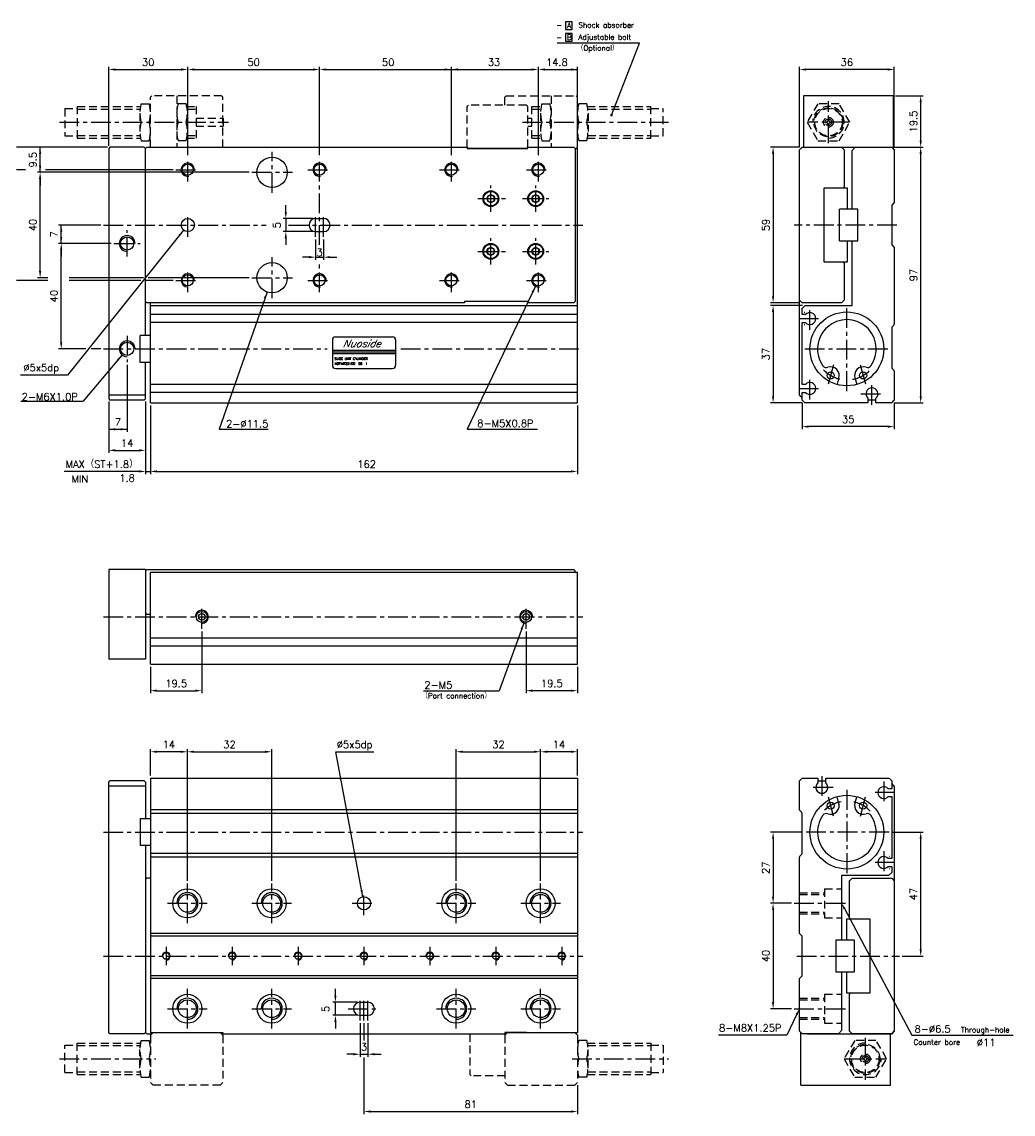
# Model space of a CAD drawing. Extents: x 14 to 578, y 7 to 422.
# Tile 2 of 2: x 202 to 578, y 7 to 422. Entities that reach past the tile are written whole.
import ezdxf
from ezdxf.enums import TextEntityAlignment as Align

# ---------------------------------------------------------------- set-up
doc = ezdxf.new("R2010")
doc.units = 0
doc.header["$LTSCALE"] = 6
doc.header["$MEASUREMENT"] = 0
doc.linetypes.add('CENTER', pattern=[2, 1.25, -0.25, 0.25, -0.25])
doc.linetypes.add('HIDDENX2', pattern=[0.75, 0.5, -0.25])
for name, color, linetype in [('CENTER', 1, 'CENTER'), ('DIM', 3, 'CONTINUOUS'), ('HIDDEN', 3, 'HIDDENX2'), ('PLINE', 2, 'CONTINUOUS')]:
    doc.layers.add(name, color=color, linetype=linetype)
doc.styles.add('AEH', font='SIMPLEX', dxfattribs={"bigfont": 'AE'})

msp = doc.modelspace()

# ---------------------------------------------------------------- linework, layer by layer
at = {"layer": 'CENTER'}
for p, q in [((508.38, 375.76), (508.38, 391.76)), ((216.68, 383.76), (280.78, 383.76)), ((392.33, 383.76), (447.68, 383.76)), ((516.38, 383.76), (500.38, 383.76)), ((265.33, 361.26), (265.33, 370.26)), ((297.33, 357.01), (297.33, 372.51)), ((315.33, 337.22), (315.33, 370.26)), ((365.33, 361.26), (365.33, 370.26)), ((398.33, 361.26), (398.33, 370.26)), ((260.83, 365.76), (269.83, 365.76)), ((289.58, 364.76), (305.08, 364.76)), ((310.83, 365.76), (319.83, 365.76)), ((360.83, 365.76), (369.83, 365.76)), ((393.83, 365.76), (402.83, 365.76)), ((380.33, 349.76), (380.33, 359.76)), ((397.33, 349.76), (397.33, 359.76)), ((375.33, 354.76), (387.33, 354.76)), ((392.33, 354.76), (402.33, 354.76)), ((265.33, 340.26), (265.33, 349.26)), ((313.83, 340.26), (313.83, 348.85)), ((316.83, 340.26), (316.83, 349.26)), ((233.33, 344.76), (295.07, 344.76)), ((303.61, 344.76), (415.18, 344.76)), ((534.38, 344.76), (495.38, 344.76)), ((242.33, 332.76), (242.33, 342.76)), ((237.33, 337.76), (247.33, 337.76)), ((380.33, 329.76), (380.33, 339.76)), ((397.33, 329.76), (397.33, 339.76)), ((297.33, 317.01), (297.33, 332.51)), ((375.33, 334.76), (387.33, 334.76)), ((392.33, 334.76), (402.33, 334.76)), ((265.33, 319.26), (265.33, 328.26)), ((315.33, 319.26), (315.33, 331.2)), ((365.33, 319.26), (365.33, 328.26)), ((398.33, 319.26), (398.33, 328.26)), ((260.83, 323.76), (269.83, 323.76)), ((289.58, 324.76), (305.08, 324.76)), ((310.83, 323.76), (319.83, 323.76)), ((360.83, 323.76), (369.83, 323.76)), ((393.83, 323.76), (402.83, 323.76)), ((501.38, 305.01), (501.38, 313.51)), ((515.38, 281.76), (515.38, 313.76)), ((497.13, 309.26), (505.63, 309.26)), ((242.33, 302.76), (242.33, 292.76)), ((233.33, 297.76), (318.18, 297.76)), ((346.18, 297.76), (415.18, 297.76)), ((499.38, 297.76), (531.38, 297.76)), ((510.28, 291.65), (508.18, 283.84)), ((520.47, 291.74), (522.58, 283.84)), ((501.38, 278.51), (501.38, 287.01)), ((497.13, 282.76), (505.63, 282.76)), ((524.88, 276.51), (524.88, 285.01)), ((520.63, 280.76), (529.13, 280.76)), ((270.68, 191.58), (270.68, 200.58)), ((393.68, 191.58), (393.68, 200.58)), ((233.33, 196.08), (415.18, 196.08)), ((505.88, 135.65), (505.88, 127.15)), ((529.38, 133.65), (529.38, 125.15)), ((510.13, 131.4), (501.63, 131.4)), ((515.38, 130.4), (515.38, 98.4)), ((533.63, 129.4), (525.13, 129.4)), ((510.3, 120.43), (508.18, 128.33)), ((520.49, 120.52), (522.58, 128.33)), ((233.33, 114.4), (415.18, 114.4)), ((531.38, 114.4), (499.38, 114.4)), ((529.38, 107.15), (529.38, 98.65)), ((533.63, 102.9), (525.13, 102.9)), ((265.18, 79.9), (265.18, 94.9)), ((297.18, 79.9), (297.18, 94.9)), ((332.18, 82.9), (332.18, 91.9)), ((367.18, 79.9), (367.18, 94.9)), ((399.18, 79.9), (399.18, 94.9)), ((257.68, 87.4), (272.68, 87.4)), ((289.68, 87.4), (304.68, 87.4)), ((327.68, 87.4), (336.68, 87.4)), ((359.68, 87.4), (374.68, 87.4)), ((391.68, 87.4), (406.68, 87.4)), ((495.38, 87.4), (515.38, 87.4)), ((257.18, 70.9), (257.18, 63.9)), ((282.18, 70.9), (282.18, 63.9)), ((307.18, 70.9), (307.18, 63.9)), ((332.18, 70.9), (332.18, 63.9)), ((357.18, 70.9), (357.18, 63.9)), ((382.18, 70.9), (382.18, 63.9)), ((407.18, 70.9), (407.18, 63.9)), ((233.33, 67.4), (415.18, 67.4)), ((496.38, 67.4), (535.38, 67.4)), ((265.18, 39.9), (265.18, 54.9)), ((297.18, 39.9), (297.18, 54.9)), ((367.18, 39.9), (367.18, 54.9)), ((399.18, 39.9), (399.18, 54.9)), ((330.68, 42.9), (330.68, 51.9)), ((332.18, 42.9), (332.18, 51.9)), ((333.68, 42.9), (333.68, 51.9)), ((257.68, 47.4), (272.68, 47.4)), ((289.68, 47.4), (304.68, 47.4)), ((326.18, 47.4), (338.18, 47.4)), ((359.68, 47.4), (374.68, 47.4)), ((391.68, 47.4), (406.68, 47.4)), ((495.38, 47.4), (515.38, 47.4)), ((522.38, 36.4), (522.38, 20.4)), ((216.68, 28.4), (253.18, 28.4)), ((411.18, 28.4), (447.68, 28.4)), ((514.38, 28.4), (530.38, 28.4))]:
    msp.add_line(p, q, dxfattribs=at)
for centre, start, end in [((515.38, 298.4), 224.4155, 257.5054), ((515.38, 298.4), 280.2365, 313.3185), ((515.38, 113.77), 100.2365, 133.3185), ((515.38, 113.77), 44.4155, 77.5054)]:
    msp.add_arc(centre, 12.35, start, end, dxfattribs=at)
at = {"layer": 'DIM'}
for p, q in [((408.69, 421.85), (408.69, 418.95)), ((411.19, 421.85), (408.69, 421.85)), ((408.69, 418.95), (411.19, 418.95)), ((411.19, 418.95), (411.19, 421.85)), ((411.19, 417.44), (408.69, 417.44)), ((408.69, 417.44), (408.69, 414.54)), ((408.69, 414.54), (411.19, 414.54)), ((411.19, 414.54), (411.19, 417.44)), ((436.71, 413.76), (405.41, 413.76)), ((426.09, 386.46), (436.71, 413.76)), ((235.33, 374.76), (235.33, 404.76)), ((237.83, 403.76), (262.83, 403.76)), ((265.33, 371.26), (265.33, 404.76)), ((267.83, 403.76), (312.83, 403.76)), ((315.33, 371.26), (315.33, 404.76)), ((317.83, 403.76), (395.83, 403.76)), ((365.33, 371.26), (365.33, 404.76)), ((398.33, 371.26), (398.33, 404.76)), ((400.83, 403.76), (413.18, 403.76)), ((413.18, 374.76), (413.18, 404.76)), ((497.38, 374.26), (497.38, 404.76)), ((530.88, 403.76), (499.88, 403.76)), ((533.38, 374.26), (533.38, 404.76)), ((533.88, 393.76), (544.38, 393.76)), ((543.38, 376.76), (543.38, 391.26)), ((234.83, 374.26), (200.33, 374.26)), ((209.33, 364.76), (209.33, 374.26)), ((497.38, 374.26), (486.38, 374.26)), ((533.38, 374.26), (544.38, 374.26)), ((487.38, 371.76), (487.38, 317.76)), ((543.38, 279.76), (543.38, 371.76)), ((203.73, 365.76), (200.33, 365.76)), ((288.58, 364.76), (208.33, 364.76)), ((259.83, 365.76), (211.34, 365.76)), ((209.33, 327.26), (209.33, 362.26)), ((209.33, 362.26), (209.33, 359.76)), ((302.53, 349.76), (302.53, 352.26)), ((232.33, 344.76), (216.33, 344.76)), ((217.33, 337.76), (217.33, 344.76)), ((312.83, 347.26), (301.53, 347.26)), ((302.53, 347.26), (302.53, 342.26)), ((263.76, 342.81), (219.72, 287.76)), ((312.83, 342.26), (301.53, 342.26)), ((236.33, 337.76), (216.33, 337.76)), ((302.53, 339.76), (302.53, 337.26)), ((313.83, 339.26), (313.83, 331.56)), ((316.83, 339.26), (316.83, 331.56)), ((217.33, 300.26), (217.33, 335.26)), ((217.33, 335.26), (217.33, 332.76)), ((311.33, 332.56), (308.83, 332.56)), ((313.83, 332.56), (316.83, 332.56)), ((319.33, 332.56), (321.83, 332.56)), ((212.29, 323.76), (200.33, 323.76)), ((212.29, 324.76), (208.33, 324.76)), ((248.52, 324.76), (220.31, 324.76)), ((247.52, 323.76), (220.31, 323.76)), ((259.83, 323.76), (249.33, 323.76)), ((288.58, 324.76), (250.33, 324.76)), ((295.43, 319.34), (277.21, 267.26)), ((397.25, 321.51), (371.27, 267.26)), ((497.38, 315.26), (486.38, 315.26)), ((498.58, 314.26), (486.38, 314.26)), ((487.38, 311.76), (487.38, 279.76)), ((226.72, 297.76), (216.33, 297.76)), ((240.4, 295.47), (225.55, 277.76)), ((232.33, 297.76), (228.72, 297.76)), ((242.33, 291.76), (242.33, 266.26)), ((219.72, 287.76), (201.86, 287.76)), ((225.55, 277.76), (202.04, 277.76)), ((235.33, 277.76), (235.33, 258.26)), ((249.33, 277.76), (249.33, 250.26)), ((251.18, 276.26), (251.18, 250.26)), ((413.18, 276.26), (413.18, 250.26)), ((498.38, 277.26), (486.38, 277.26)), ((498.38, 277.26), (498.38, 267.26)), ((533.38, 277.26), (533.38, 267.26)), ((533.38, 277.26), (544.38, 277.26)), ((235.33, 267.26), (242.33, 267.26)), ((277.21, 267.26), (295.8, 267.26)), ((371.27, 267.26), (398.01, 267.26)), ((530.88, 268.26), (500.88, 268.26)), ((237.83, 259.26), (246.83, 259.26)), ((246.83, 251.26), (218.4, 251.26)), ((249.33, 251.26), (251.18, 251.26)), ((253.68, 251.26), (410.68, 251.26)), ((392.82, 193.73), (383.51, 168.08)), ((270.68, 190.58), (270.68, 167.08)), ((393.68, 190.58), (393.68, 167.08)), ((251.18, 177.08), (251.18, 167.08)), ((413.18, 177.08), (413.18, 167.08)), ((253.68, 168.08), (268.18, 168.08)), ((354.75, 168.08), (383.51, 168.08)), ((410.68, 168.08), (396.18, 168.08)), ((251.18, 135.9), (251.18, 145.9)), ((265.18, 95.9), (265.18, 145.9)), ((297.18, 95.9), (297.18, 145.9)), ((367.18, 95.9), (367.18, 145.9)), ((399.18, 95.9), (399.18, 145.9)), ((413.18, 135.9), (413.18, 145.9)), ((262.68, 144.9), (253.68, 144.9)), ((267.68, 144.9), (294.68, 144.9)), ((321.45, 144.9), (335.95, 144.9)), ((331.72, 89.86), (321.45, 144.9)), ((369.68, 144.9), (396.68, 144.9)), ((410.68, 144.9), (401.68, 144.9)), ((498.38, 114.4), (486.38, 114.4)), ((487.38, 111.9), (487.38, 89.9)), ((532.38, 114.4), (544.38, 114.4)), ((543.38, 69.9), (543.38, 111.9)), ((494.38, 87.4), (486.38, 87.4)), ((487.38, 84.9), (487.38, 49.9)), ((514.56, 85.2), (540.04, 37.4)), ((536.38, 67.4), (544.38, 67.4)), ((321.35, 52.4), (321.35, 54.9)), ((329.68, 49.9), (320.35, 49.9)), ((321.35, 44.9), (321.35, 49.9)), ((494.38, 47.4), (486.38, 47.4)), ((329.68, 44.9), (320.35, 44.9)), ((321.35, 42.4), (321.35, 39.9)), ((330.68, 41.9), (330.68, 29.15)), ((332.18, 41.9), (332.18, 35.39)), ((333.68, 41.9), (333.68, 29.15)), ((496.31, 45.14), (492.65, 37.4)), ((492.65, 37.4), (466.7, 37.4)), ((540.04, 37.4), (578.46, 37.4)), ((328.18, 30.15), (325.68, 30.15)), ((330.68, 30.15), (333.68, 30.15)), ((336.18, 30.15), (338.68, 30.15)), ((332.18, 28.95), (332.18, 7.4)), ((413.18, 18.4), (413.18, 7.4)), ((334.68, 8.4), (410.68, 8.4))]:
    msp.add_line(p, q, dxfattribs=at)
at = {"layer": 'DIM', "const_width": 0.5}
msp.add_lwpolyline([(425.84, 386.46, 1), (426.34, 386.46, 1)], format="xyb", close=True, dxfattribs=at)
at = {"layer": 'DIM'}
for points in [[(237.83, 404.18), (237.83, 403.35), (235.33, 403.76)], [(262.83, 404.18), (262.83, 403.35), (265.33, 403.76)], [(267.83, 404.18), (267.83, 403.35), (265.33, 403.76)], [(312.83, 404.18), (312.83, 403.35), (315.33, 403.76)], [(317.83, 404.18), (317.83, 403.35), (315.33, 403.76)], [(362.83, 404.18), (362.83, 403.35), (365.33, 403.76)], [(367.83, 404.18), (367.83, 403.35), (365.33, 403.76)], [(395.83, 404.18), (395.83, 403.35), (398.33, 403.76)], [(400.83, 404.18), (400.83, 403.35), (398.33, 403.76)], [(410.68, 404.18), (410.68, 403.35), (413.18, 403.76)], [(499.88, 404.18), (499.88, 403.35), (497.38, 403.76)], [(530.88, 404.18), (530.88, 403.35), (533.38, 403.76)], [(542.97, 391.26), (543.8, 391.26), (543.38, 393.76)], [(208.91, 371.76), (209.74, 371.76), (209.33, 374.26)], [(486.97, 371.76), (487.8, 371.76), (487.38, 374.26)], [(542.97, 376.76), (543.8, 376.76), (543.38, 374.26)], [(542.97, 371.76), (543.8, 371.76), (543.38, 374.26)], [(208.91, 367.26), (209.74, 367.26), (209.33, 364.76)], [(208.91, 362.26), (209.74, 362.26), (209.33, 364.76)], [(302.11, 349.76), (302.94, 349.76), (302.53, 347.26)], [(216.91, 342.26), (217.74, 342.26), (217.33, 344.76)], [(216.91, 340.26), (217.74, 340.26), (217.33, 337.76)], [(261.88, 341.12), (262.53, 340.6), (263.76, 342.81)], [(302.11, 339.76), (302.94, 339.76), (302.53, 342.26)], [(216.91, 335.26), (217.74, 335.26), (217.33, 337.76)], [(311.33, 332.98), (311.33, 332.15), (313.83, 332.56)], [(319.33, 332.98), (319.33, 332.15), (316.83, 332.56)], [(208.91, 327.26), (209.74, 327.26), (209.33, 324.76)], [(294.21, 317.11), (295, 316.84), (295.43, 319.34)], [(395.79, 319.43), (396.54, 319.07), (397.25, 321.51)], [(486.97, 317.76), (487.8, 317.76), (487.38, 315.26)], [(486.97, 311.76), (487.8, 311.76), (487.38, 314.26)], [(216.91, 300.26), (217.74, 300.26), (217.33, 297.76)], [(238.47, 293.82), (239.11, 293.28), (240.4, 295.47)], [(486.97, 279.76), (487.8, 279.76), (487.38, 277.26)], [(542.97, 279.76), (543.8, 279.76), (543.38, 277.26)], [(237.83, 267.68), (237.83, 266.85), (235.33, 267.26)], [(239.83, 267.68), (239.83, 266.85), (242.33, 267.26)], [(500.88, 268.68), (500.88, 267.85), (498.38, 268.26)], [(530.88, 268.68), (530.88, 267.85), (533.38, 268.26)], [(237.83, 259.68), (237.83, 258.85), (235.33, 259.26)], [(246.83, 259.68), (246.83, 258.85), (249.33, 259.26)], [(246.83, 251.68), (246.83, 250.85), (249.33, 251.26)], [(253.68, 251.68), (253.68, 250.85), (251.18, 251.26)], [(410.68, 251.68), (410.68, 250.85), (413.18, 251.26)], [(391.58, 191.53), (392.36, 191.24), (392.82, 193.73)], [(253.68, 168.5), (253.68, 167.67), (251.18, 168.08)], [(268.18, 168.5), (268.18, 167.67), (270.68, 168.08)], [(396.18, 168.5), (396.18, 167.67), (393.68, 168.08)], [(410.68, 168.5), (410.68, 167.67), (413.18, 168.08)], [(253.68, 145.32), (253.68, 144.49), (251.18, 144.9)], [(262.68, 145.32), (262.68, 144.49), (265.18, 144.9)], [(267.68, 145.32), (267.68, 144.49), (265.18, 144.9)], [(294.68, 145.32), (294.68, 144.49), (297.18, 144.9)], [(369.68, 145.32), (369.68, 144.49), (367.18, 144.9)], [(396.68, 145.32), (396.68, 144.49), (399.18, 144.9)], [(401.68, 145.32), (401.68, 144.49), (399.18, 144.9)], [(410.68, 145.32), (410.68, 144.49), (413.18, 144.9)], [(486.97, 111.9), (487.8, 111.9), (487.38, 114.4)], [(542.97, 111.9), (543.8, 111.9), (543.38, 114.4)], [(331.67, 92.4), (330.85, 92.24), (331.72, 89.86)], [(486.97, 89.9), (487.8, 89.9), (487.38, 87.4)], [(486.97, 84.9), (487.8, 84.9), (487.38, 87.4)], [(514.19, 85), (514.93, 85.39), (513.38, 87.4)], [(542.97, 69.9), (543.8, 69.9), (543.38, 67.4)], [(320.93, 52.4), (321.77, 52.4), (321.35, 49.9)], [(486.97, 49.9), (487.8, 49.9), (487.38, 47.4)], [(495.94, 45.32), (496.69, 44.97), (497.38, 47.4)], [(320.93, 42.4), (321.77, 42.4), (321.35, 44.9)], [(328.18, 30.56), (328.18, 29.73), (330.68, 30.15)], [(336.18, 30.56), (336.18, 29.73), (333.68, 30.15)], [(334.68, 8.82), (334.68, 7.99), (332.18, 8.4)], [(410.68, 8.82), (410.68, 7.99), (413.18, 8.4)]]:
    msp.add_solid(points, dxfattribs=at)
at = {"layer": 'HIDDEN'}
for p, q in [((251.18, 393.26), (251.68, 393.76)), ((278.18, 393.76), (251.68, 393.76)), ((261.18, 393.76), (261.18, 374.26)), ((278.18, 393.76), (278.68, 393.26)), ((386.18, 393.76), (385.68, 393.26)), ((386.18, 393.76), (412.68, 393.76)), ((403.18, 393.76), (403.18, 374.26)), ((413.18, 393.26), (412.68, 393.76)), ((223.38, 389.76), (247.43, 389.76)), ((223.38, 389.76), (223.38, 377.76)), ((247.68, 390.76), (250.68, 390.76)), ((251.18, 389.76), (250.92, 389.76)), ((251.18, 374.26), (251.18, 393.26)), ((261.18, 389.76), (261.43, 389.76)), ((264.68, 390.76), (261.68, 390.76)), ((264.92, 389.76), (268.48, 389.76)), ((268.48, 389.76), (268.48, 377.76)), ((278.68, 374.26), (278.68, 393.26)), ((371.33, 389.76), (371.83, 390.26)), ((371.33, 374.26), (371.33, 389.76)), ((393.83, 390.26), (371.83, 390.26)), ((385.68, 390.26), (385.68, 393.26)), ((394.33, 389.76), (393.83, 390.26)), ((394.33, 374.26), (394.33, 389.76)), ((395.88, 389.76), (399.43, 389.76)), ((395.88, 377.76), (395.88, 389.76)), ((399.68, 390.76), (402.68, 390.76)), ((402.92, 389.76), (403.18, 389.76)), ((413.18, 374.26), (413.18, 393.26)), ((413.18, 389.76), (413.43, 389.76)), ((416.68, 390.76), (413.68, 390.76)), ((416.92, 389.76), (440.98, 389.76)), ((440.98, 377.76), (440.98, 389.76)), ((218.68, 388.96), (218.68, 378.56)), ((218.68, 388.96), (223.38, 388.96)), ((223.38, 388.76), (247.27, 388.76)), ((247.18, 387.26), (247.18, 380.26)), ((251.18, 388.76), (251.09, 388.76)), ((261.18, 388.76), (261.27, 388.76)), ((265.09, 388.76), (268.48, 388.76)), ((265.18, 387.26), (265.18, 380.26)), ((395.88, 388.76), (399.27, 388.76)), ((399.18, 387.26), (399.18, 380.26)), ((403.09, 388.76), (403.18, 388.76)), ((413.18, 388.76), (413.27, 388.76)), ((417.09, 388.76), (440.98, 388.76)), ((417.18, 387.26), (417.18, 380.26)), ((440.98, 388.96), (445.68, 388.96)), ((445.68, 378.56), (445.68, 388.96)), ((268.48, 385.26), (278.78, 385.26)), ((268.48, 382.26), (278.78, 382.26)), ((278.78, 385.26), (278.78, 382.26)), ((394.33, 385.26), (395.88, 385.26)), ((394.33, 382.26), (395.88, 382.26)), ((507.14, 383.91), (507.91, 383.91)), ((507.14, 383.61), (507.91, 383.61)), ((508.23, 384.24), (508.23, 385)), ((508.23, 382.52), (508.23, 383.29)), ((508.53, 384.24), (508.53, 385)), ((508.53, 382.52), (508.53, 383.29)), ((508.85, 383.91), (509.62, 383.91)), ((508.85, 383.61), (509.62, 383.61)), ((218.68, 378.56), (223.38, 378.56)), ((223.38, 378.76), (247.27, 378.76)), ((223.38, 377.76), (247.43, 377.76)), ((251.18, 377.76), (250.92, 377.76)), ((251.18, 378.76), (251.09, 378.76)), ((261.18, 378.76), (261.27, 378.76)), ((261.18, 377.76), (261.43, 377.76)), ((264.92, 377.76), (268.48, 377.76)), ((265.09, 378.76), (268.48, 378.76)), ((395.88, 378.76), (399.27, 378.76)), ((395.88, 377.76), (399.43, 377.76)), ((402.92, 377.76), (403.18, 377.76)), ((403.09, 378.76), (403.18, 378.76)), ((413.18, 378.76), (413.27, 378.76)), ((413.18, 377.76), (413.43, 377.76)), ((416.92, 377.76), (440.98, 377.76)), ((417.09, 378.76), (440.98, 378.76)), ((440.98, 378.56), (445.68, 378.56)), ((247.68, 376.76), (250.68, 376.76)), ((264.68, 376.76), (261.68, 376.76)), ((371.83, 373.76), (371.33, 374.26)), ((393.83, 373.76), (394.33, 374.26)), ((399.68, 376.76), (402.68, 376.76)), ((412.68, 373.76), (413.18, 374.26)), ((416.68, 376.76), (413.68, 376.76)), ((497.38, 91.4), (506.88, 91.4)), ((506.88, 92.9), (506.88, 81.9)), ((506.88, 92.9), (513.38, 92.9)), ((497.38, 90.78), (506.88, 90.78)), ((497.38, 84.03), (506.88, 84.03)), ((497.38, 83.4), (506.88, 83.4)), ((506.88, 81.9), (513.38, 81.9)), ((497.38, 51.4), (506.88, 51.4)), ((497.38, 50.78), (506.88, 50.78)), ((506.88, 52.9), (513.38, 52.9)), ((506.88, 52.9), (506.88, 41.9)), ((497.38, 44.03), (506.88, 44.03)), ((497.38, 43.4), (506.88, 43.4)), ((506.88, 41.9), (513.38, 41.9)), ((252.18, 38.4), (251.18, 37.4)), ((251.18, 37.4), (251.18, 19.4)), ((277.68, 38.4), (278.68, 37.4)), ((278.68, 37.4), (278.68, 19.4)), ((372.33, 37.9), (372.33, 22.4)), ((386.68, 38.4), (385.68, 37.4)), ((385.68, 37.4), (385.68, 19.4)), ((412.18, 38.4), (413.18, 37.4)), ((413.18, 37.4), (413.18, 19.4)), ((218.68, 33.6), (223.38, 33.6)), ((218.68, 23.2), (218.68, 33.6)), ((223.38, 34.4), (247.43, 34.4)), ((223.38, 22.4), (223.38, 34.4)), ((223.38, 33.4), (247.27, 33.4)), ((247.68, 35.4), (250.68, 35.4)), ((251.18, 34.4), (250.92, 34.4)), ((251.18, 33.4), (251.09, 33.4)), ((413.18, 34.4), (413.43, 34.4)), ((413.18, 33.4), (413.27, 33.4)), ((416.68, 35.4), (413.68, 35.4)), ((416.92, 34.4), (440.98, 34.4)), ((417.09, 33.4), (440.98, 33.4)), ((440.98, 34.4), (440.98, 22.4)), ((440.98, 33.6), (445.68, 33.6)), ((445.68, 33.6), (445.68, 23.2)), ((247.18, 24.9), (247.18, 31.9)), ((417.18, 24.9), (417.18, 31.9)), ((522.23, 29.64), (522.23, 28.88)), ((522.53, 29.64), (522.53, 28.88)), ((521.91, 28.55), (521.14, 28.55)), ((521.91, 28.25), (521.14, 28.25)), ((522.23, 27.93), (522.23, 27.16)), ((522.53, 27.93), (522.53, 27.16)), ((523.62, 28.55), (522.85, 28.55)), ((523.62, 28.25), (522.85, 28.25)), ((218.68, 23.2), (223.38, 23.2)), ((223.38, 23.4), (247.27, 23.4)), ((223.38, 22.4), (247.43, 22.4)), ((247.68, 21.4), (250.68, 21.4)), ((251.18, 22.4), (250.92, 22.4)), ((251.18, 23.4), (251.09, 23.4)), ((372.33, 22.4), (372.83, 21.9)), ((385.68, 21.9), (372.83, 21.9)), ((413.18, 23.4), (413.27, 23.4)), ((413.18, 22.4), (413.43, 22.4)), ((416.68, 21.4), (413.68, 21.4)), ((416.92, 22.4), (440.98, 22.4)), ((417.09, 23.4), (440.98, 23.4)), ((440.98, 23.2), (445.68, 23.2)), ((252.18, 18.4), (251.18, 19.4)), ((277.68, 18.4), (252.18, 18.4)), ((277.68, 18.4), (278.68, 19.4)), ((385.68, 19.4), (386.68, 18.4)), ((386.68, 18.4), (412.18, 18.4)), ((413.18, 19.4), (412.18, 18.4))]:
    msp.add_line(p, q, dxfattribs=at)
for points in [[(504.34, 390.76), (500.3, 383.76), (504.34, 376.76), (512.42, 376.76), (516.47, 383.76), (512.42, 390.76)], [(526.42, 21.4), (530.47, 28.4), (526.42, 35.4), (518.34, 35.4), (514.3, 28.4), (518.34, 21.4)]]:
    msp.add_lwpolyline(points, close=True, dxfattribs=at)
for centre, radius in [((508.38, 383.76), 5.5), ((508.38, 383.76), 5.2), ((508.38, 383.76), 1.85), ((508.38, 383.76), 1.25), ((522.38, 28.4), 5.5), ((522.38, 28.4), 5.2), ((522.38, 28.4), 1.85), ((522.38, 28.4), 1.25)]:
    msp.add_circle(centre, radius, dxfattribs=at)
for centre, radius, start, end in [((259.68, 387.26), 12.5, 163.7398, 196.2602), ((238.68, 387.26), 12.5, 343.7398, 16.2602), ((273.68, 387.26), 12.5, 163.7398, 196.2602), ((252.68, 387.26), 12.5, 343.7398, 16.2602), ((411.68, 387.26), 12.5, 163.7398, 196.2602), ((390.68, 387.26), 12.5, 343.7398, 16.2602), ((425.68, 387.26), 12.5, 163.7398, 196.2602), ((404.68, 387.26), 12.5, 343.7398, 16.2602), ((259.68, 380.26), 12.5, 163.7398, 196.2602), ((238.68, 380.26), 12.5, 343.7398, 16.2602), ((273.68, 380.26), 12.5, 163.7398, 196.2602), ((252.68, 380.26), 12.5, 343.7398, 16.2602), ((411.68, 380.26), 12.5, 163.7398, 196.2602), ((390.68, 380.26), 12.5, 343.7398, 16.2602), ((425.68, 380.26), 12.5, 163.7398, 196.2602), ((404.68, 380.26), 12.5, 343.7398, 16.2602), ((508.38, 383.76), 0.496, 107.6204, 162.3796), ((508.38, 383.76), 0.496, 197.6204, 252.3796), ((508.38, 383.76), 0.496, 17.6204, 72.3796), ((508.38, 383.76), 0.496, 287.6204, 342.3796), ((259.68, 31.9), 12.5, 163.7398, 196.2602), ((238.68, 31.9), 12.5, 343.7398, 16.2602), ((425.68, 31.9), 12.5, 163.7398, 196.2602), ((404.68, 31.9), 12.5, 343.7398, 16.2602), ((259.68, 24.9), 12.5, 163.7398, 196.2602), ((238.68, 24.9), 12.5, 343.7398, 16.2602), ((425.68, 24.9), 12.5, 163.7398, 196.2602), ((404.68, 24.9), 12.5, 343.7398, 16.2602), ((522.38, 28.4), 0.496, 107.6204, 162.3796), ((522.38, 28.4), 0.496, 197.6204, 252.3796), ((522.38, 28.4), 0.496, 17.6204, 72.3796), ((522.38, 28.4), 0.496, 287.6204, 342.3796)]:
    msp.add_arc(centre, radius, start, end, dxfattribs=at)
at = {"layer": 'HIDDEN', "color": 3}
for centre, start, end in [((508.38, 383.76), 270, 180), ((522.38, 28.4), 90, 0)]:
    msp.add_arc(centre, 6, start, end, dxfattribs=at)
at = {"layer": 'PLINE'}
for p, q in [((498.88, 393.76), (498.88, 374.26)), ((532.88, 393.76), (498.88, 393.76)), ((532.88, 393.76), (532.88, 373.76)), ((235.83, 374.26), (235.33, 373.76)), ((235.33, 373.76), (235.33, 278.76)), ((248.83, 374.26), (235.83, 374.26)), ((248.83, 374.26), (249.33, 373.76)), ((249.33, 373.76), (249.83, 374.26)), ((249.33, 302.86), (249.33, 373.76)), ((249.33, 315.76), (249.33, 373.76)), ((249.83, 374.26), (371.33, 374.26)), ((371.33, 374.26), (371.33, 373.76)), ((371.33, 373.76), (394.33, 373.76)), ((393.88, 373.76), (371.88, 373.76)), ((394.33, 374.26), (411.83, 374.26)), ((394.33, 373.76), (394.33, 374.26)), ((411.83, 374.26), (412.33, 373.76)), ((412.33, 373.76), (412.33, 315.76)), ((412.33, 373.76), (413.18, 373.76)), ((413.18, 277.26), (413.18, 373.76)), ((498.38, 374.26), (497.38, 373.26)), ((497.38, 373.26), (498.38, 374.26)), ((497.38, 280.26), (497.38, 373.26)), ((497.38, 316.26), (497.38, 373.26)), ((498.38, 374.26), (532.38, 374.26)), ((513.38, 374.26), (514.38, 373.26)), ((514.38, 373.26), (514.38, 359.26)), ((517.38, 373.06), (518.58, 374.26)), ((517.38, 350.76), (517.38, 373.06)), ((532.38, 374.26), (533.38, 373.26)), ((533.38, 373.26), (533.38, 353.26)), ((506.58, 358.76), (506.58, 330.76)), ((515.58, 358.76), (506.58, 358.76)), ((513.88, 358.76), (514.38, 359.26)), ((515.58, 350.76), (515.58, 358.76)), ((533.38, 353.26), (532.38, 352.26)), ((519.58, 350.76), (512.58, 350.76)), ((512.58, 338.76), (512.58, 350.76)), ((519.58, 338.76), (519.58, 350.76)), ((532.38, 352.26), (532.38, 337.26)), ((313.83, 347.26), (316.83, 347.26)), ((313.83, 342.26), (316.83, 342.26)), ((512.58, 338.76), (519.58, 338.76)), ((515.58, 330.76), (515.58, 338.76)), ((517.38, 314.26), (517.38, 338.76)), ((532.38, 337.26), (533.38, 336.26)), ((533.38, 336.26), (533.38, 307.21)), ((506.58, 330.76), (515.58, 330.76)), ((513.88, 330.76), (514.38, 330.26)), ((514.38, 330.26), (514.38, 316.26)), ((249.83, 315.26), (249.33, 315.76)), ((370.33, 315.26), (249.83, 315.26)), ((251.18, 277.26), (251.18, 315.26)), ((370.33, 315.76), (370.33, 315.26)), ((394.33, 315.76), (370.33, 315.76)), ((394.33, 315.26), (394.33, 315.76)), ((411.83, 315.26), (394.33, 315.26)), ((412.33, 315.76), (411.83, 315.26)), ((498.38, 315.26), (497.38, 316.26)), ((513.38, 315.26), (498.38, 315.26)), ((514.38, 316.26), (513.38, 315.26)), ((251.18, 314.26), (413.18, 314.26)), ((498.38, 313.06), (499.58, 314.26)), ((498.38, 310.76), (498.38, 313.06)), ((499.58, 314.26), (517.38, 314.26)), ((413.18, 310.76), (251.18, 310.76)), ((413.18, 307.76), (251.18, 307.76)), ((499.71, 310.76), (498.38, 310.76)), ((498.38, 307.76), (499.71, 307.76)), ((498.38, 284.26), (498.38, 307.76)), ((533.27, 306.93), (532.5, 306.16)), ((251.18, 302.86), (247.33, 302.86)), ((247.33, 292.66), (247.33, 302.86)), ((532.38, 305.88), (532.38, 290.65)), ((251.18, 292.66), (247.33, 292.66)), ((249.33, 278.76), (249.33, 292.66)), ((532.5, 290.37), (533.27, 289.6)), ((512.25, 286.46), (511.66, 284.39)), ((518.52, 286.46), (519.11, 284.39)), ((533.38, 289.32), (533.38, 278.26)), ((413.18, 284.26), (251.18, 284.26)), ((499.71, 284.26), (498.38, 284.26)), ((249.33, 280.26), (235.33, 280.26)), ((235.33, 278.76), (235.83, 278.26)), ((248.83, 278.26), (235.83, 278.26)), ((248.83, 278.26), (249.33, 278.76)), ((413.18, 281.26), (251.18, 281.26)), ((497.38, 280.26), (498.38, 279.26)), ((498.38, 281.26), (499.71, 281.26)), ((498.38, 278.26), (498.38, 281.26)), ((499.38, 277.26), (498.38, 278.26)), ((523.38, 279.09), (523.38, 277.26)), ((526.38, 278.26), (523.38, 278.26)), ((526.38, 277.26), (526.38, 279.09)), ((532.38, 277.26), (533.38, 278.26)), ((251.18, 277.26), (413.18, 277.26)), ((523.38, 277.26), (499.38, 277.26)), ((532.38, 277.26), (526.38, 277.26)), ((235.33, 214.08), (235.33, 180.08)), ((249.33, 214.08), (235.33, 214.08)), ((249.33, 214.08), (249.33, 180.08)), ((249.33, 213.58), (249.83, 214.08)), ((249.83, 214.08), (411.83, 214.08)), ((251.18, 213.08), (413.18, 213.08)), ((251.18, 178.08), (251.18, 213.08)), ((412.33, 213.58), (411.83, 214.08)), ((412.33, 213.08), (412.33, 213.58)), ((413.18, 178.08), (413.18, 213.08)), ((249.33, 197.58), (249.83, 197.08)), ((249.83, 197.08), (251.18, 197.08)), ((251.18, 188.08), (413.18, 188.08)), ((251.18, 185.08), (413.18, 185.08)), ((249.33, 180.08), (235.33, 180.08)), ((251.18, 178.08), (413.18, 178.08)), ((235.33, 133.4), (235.83, 133.9)), ((235.33, 38.4), (235.33, 133.4)), ((248.83, 133.9), (235.83, 133.9)), ((248.83, 133.9), (249.33, 133.4)), ((249.33, 133.4), (249.33, 119.5)), ((251.18, 134.9), (413.18, 134.9)), ((251.18, 134.9), (251.18, 38.4)), ((413.18, 134.9), (413.18, 38.4)), ((498.38, 134.9), (497.38, 133.9)), ((497.38, 122.85), (497.38, 133.9)), ((498.38, 134.9), (504.38, 134.9)), ((504.38, 134.9), (504.38, 133.08)), ((504.38, 133.9), (507.38, 133.9)), ((507.38, 134.9), (531.38, 134.9)), ((507.38, 133.08), (507.38, 134.9)), ((531.38, 134.9), (532.38, 133.9)), ((532.38, 133.9), (532.38, 130.9)), ((533.38, 131.9), (532.38, 132.9)), ((249.33, 131.9), (235.33, 131.9)), ((532.38, 130.9), (531.06, 130.9)), ((533.38, 131.9), (533.38, 38.9)), ((512.25, 125.71), (511.66, 127.77)), ((518.52, 125.71), (519.11, 127.77)), ((531.06, 127.9), (532.38, 127.9)), ((532.38, 127.9), (532.38, 104.4)), ((413.18, 122.85), (251.18, 122.85)), ((413.18, 121.52), (251.18, 121.52)), ((498.27, 121.8), (497.5, 122.56)), ((498.38, 106.29), (498.38, 121.52)), ((247.33, 119.5), (247.33, 109.3)), ((251.18, 119.5), (247.33, 119.5)), ((251.18, 109.3), (247.33, 109.3)), ((249.33, 109.3), (249.33, 38.4)), ((413.18, 106.29), (251.18, 106.29)), ((413.18, 104.96), (251.18, 104.96)), ((497.38, 75.9), (497.38, 104.96)), ((497.5, 105.24), (498.27, 106.01)), ((532.38, 104.4), (531.06, 104.4)), ((531.06, 101.4), (532.38, 101.4)), ((532.38, 101.4), (532.38, 99.1)), ((249.83, 96.9), (249.33, 96.4)), ((249.33, 96.4), (249.33, 38.4)), ((251.18, 96.9), (249.83, 96.9)), ((513.38, 97.9), (513.38, 73.4)), ((531.18, 97.9), (513.38, 97.9)), ((516.38, 95.9), (517.38, 96.9)), ((516.38, 81.9), (516.38, 95.9)), ((517.38, 96.9), (532.38, 96.9)), ((532.38, 99.1), (531.18, 97.9)), ((532.38, 96.9), (533.38, 95.9)), ((533.38, 95.9), (533.38, 38.9)), ((524.18, 81.4), (515.18, 81.4)), ((515.18, 81.4), (515.18, 73.4)), ((516.88, 81.4), (516.38, 81.9)), ((524.18, 53.4), (524.18, 81.4)), ((413.18, 75.9), (251.18, 75.9)), ((413.18, 74.9), (251.18, 74.9)), ((498.38, 74.9), (497.38, 75.9)), ((498.38, 59.9), (498.38, 74.9)), ((511.18, 73.4), (511.18, 61.4)), ((518.18, 73.4), (511.18, 73.4)), ((518.18, 73.4), (518.18, 61.4)), ((413.18, 59.9), (251.18, 59.9)), ((413.18, 58.9), (251.18, 58.9)), ((497.38, 58.9), (498.38, 59.9)), ((497.38, 38.9), (497.38, 58.9)), ((511.18, 61.4), (518.18, 61.4)), ((513.38, 61.4), (513.38, 39.1)), ((515.18, 61.4), (515.18, 53.4)), ((330.68, 49.9), (333.68, 49.9)), ((515.18, 53.4), (524.18, 53.4)), ((516.88, 53.4), (516.38, 52.9)), ((516.38, 38.9), (516.38, 52.9)), ((330.68, 44.9), (333.68, 44.9)), ((235.83, 37.9), (235.33, 38.4)), ((248.83, 37.9), (235.83, 37.9)), ((248.83, 37.9), (249.33, 38.4)), ((249.33, 38.4), (249.83, 37.9)), ((249.83, 37.9), (251.68, 37.9)), ((251.18, 38.4), (278.68, 38.4)), ((278.68, 38.4), (278.68, 37.9)), ((278.68, 37.9), (385.68, 37.9)), ((393.88, 38.4), (385.68, 38.4)), ((385.68, 38.4), (385.68, 37.9)), ((386.68, 38.4), (413.18, 38.4)), ((498.38, 37.9), (497.38, 38.9)), ((497.88, 18.4), (497.88, 38.4)), ((512.18, 37.9), (498.38, 37.9)), ((500.38, 37.9), (532.38, 37.9)), ((513.38, 39.1), (512.18, 37.9)), ((517.38, 37.9), (516.38, 38.9)), ((532.38, 37.9), (517.38, 37.9)), ((531.88, 18.4), (531.88, 37.9)), ((533.38, 38.9), (532.38, 37.9)), ((532.38, 37.9), (533.38, 38.9)), ((497.88, 18.4), (531.88, 18.4))]:
    msp.add_line(p, q, dxfattribs=at)
at = {"layer": 'PLINE', "color": 5}
for p, q in [((499.38, 311.56), (499.18, 311.56)), ((499.18, 306.96), (499.38, 306.96)), ((531.58, 105.2), (531.39, 105.2)), ((531.39, 100.6), (531.58, 100.6))]:
    msp.add_line(p, q, dxfattribs=at)
at = {"layer": 'PLINE', "color": 3}
for p, q in [((320.18, 301.16), (320.18, 291.56)), ((321.38, 302.36), (342.98, 302.36)), ((344.18, 301.16), (344.18, 291.56)), ((320.18, 297.23), (344.18, 297.23)), ((320.18, 296.63), (344.18, 296.63)), ((320.18, 296.03), (344.18, 296.03)), ((321.38, 290.36), (342.98, 290.36))]:
    msp.add_line(p, q, dxfattribs=at)
at = {"layer": 'PLINE'}
for points in [[(381.58, 355.49), (380.33, 356.21), (379.08, 355.49), (379.08, 354.04), (380.33, 353.32), (381.58, 354.04)], [(398.58, 355.49), (397.33, 356.21), (396.08, 355.49), (396.08, 354.04), (397.33, 353.32), (398.58, 354.04)], [(381.58, 335.49), (380.33, 336.21), (379.08, 335.49), (379.08, 334.04), (380.33, 333.32), (381.58, 334.04)], [(398.58, 335.49), (397.33, 336.21), (396.08, 335.49), (396.08, 334.04), (397.33, 333.32), (398.58, 334.04)]]:
    msp.add_lwpolyline(points, close=True, dxfattribs=at)
for centre, radius in [((297.33, 364.76), 5.75), ((265.33, 365.76), 2.1), ((315.33, 365.76), 2.1), ((365.33, 365.76), 2.1), ((398.33, 365.76), 2.1), ((380.33, 354.76), 3), ((397.33, 354.76), 3), ((265.33, 344.76), 2.5), ((242.33, 337.76), 2.5), ((380.33, 334.76), 3), ((397.33, 334.76), 3), ((297.33, 324.76), 5.75), ((265.33, 323.76), 2.1), ((315.33, 323.76), 2.1), ((365.33, 323.76), 2.1), ((398.33, 323.76), 2.1), ((515.38, 297.76), 14), ((242.33, 297.76), 2.5), ((509.22, 287.7), 1.35), ((521.55, 287.7), 1.35), ((270.68, 196.08), 2.1), ((270.68, 196.08), 1.25), ((393.68, 196.08), 2.1), ((393.68, 196.08), 1.25), ((515.38, 114.4), 14), ((509.22, 124.46), 1.35), ((521.55, 124.46), 1.35), ((265.18, 87.4), 5.5), ((297.18, 87.4), 5.5), ((367.18, 87.4), 5.5), ((399.18, 87.4), 5.5), ((265.18, 87.4), 3.38), ((297.18, 87.4), 3.38), ((332.18, 87.4), 2.5), ((367.18, 87.4), 3.38), ((399.18, 87.4), 3.38), ((257.18, 67.4), 1.25), ((282.18, 67.4), 1.25), ((307.18, 67.4), 1.25), ((332.18, 67.4), 1.25), ((357.18, 67.4), 1.25), ((382.18, 67.4), 1.25), ((407.18, 67.4), 1.25), ((265.18, 47.4), 5.5), ((265.18, 47.4), 3.38), ((297.18, 47.4), 5.5), ((297.18, 47.4), 3.38), ((367.18, 47.4), 5.5), ((367.18, 47.4), 3.38), ((399.18, 47.4), 5.5), ((399.18, 47.4), 3.38)]:
    msp.add_circle(centre, radius, dxfattribs=at)
at = {"layer": 'PLINE', "color": 3}
for centre, radius in [((380.33, 354.76), 2.75), ((397.33, 354.76), 2.75), ((380.33, 354.76), 1.44), ((397.33, 354.76), 1.44), ((380.33, 334.76), 2.75), ((380.29, 334.77), 1.44), ((397.33, 334.76), 2.75), ((397.33, 334.76), 1.44)]:
    msp.add_circle(centre, radius, dxfattribs=at)
for centre, radius, start, end in [((265.33, 365.76), 2.5, 351.2296, 279.2866), ((315.33, 365.76), 2.5, 351.2296, 279.2866), ((365.33, 365.76), 2.5, 351.2296, 279.2866), ((398.33, 365.76), 2.5, 351.2296, 279.2866), ((242.33, 337.76), 3, 0, 270), ((265.33, 323.76), 2.5, 0, 270), ((315.33, 323.76), 2.5, 351.2296, 279.2866), ((365.33, 323.76), 2.5, 351.2296, 279.2866), ((398.33, 323.76), 2.5, 351.2296, 279.2866), ((242.33, 297.76), 3, 0, 270), ((321.38, 301.16), 1.2, 90, 180), ((342.98, 301.16), 1.2, 360, 90), ((321.38, 291.56), 1.2, 180, 270), ((342.98, 291.56), 1.2, 270, 360), ((270.68, 196.08), 2.5, 270, 180), ((393.68, 196.08), 2.5, 0, 270), ((265.18, 87.4), 4, 270, 180), ((297.18, 87.4), 4, 270, 180), ((367.18, 87.4), 4, 270, 180), ((399.18, 87.4), 4, 270, 180), ((257.18, 67.4), 1.5, 270, 180), ((282.18, 67.4), 1.5, 270, 180), ((307.18, 67.4), 1.5, 270, 180), ((332.18, 67.4), 1.5, 270, 180), ((357.18, 67.4), 1.5, 270, 180), ((382.18, 67.4), 1.5, 270, 180), ((407.18, 67.4), 1.5, 270, 180), ((265.18, 47.4), 4, 270, 180), ((297.18, 47.4), 4, 270, 180), ((367.18, 47.4), 4, 270, 180), ((399.18, 47.4), 4, 270, 180)]:
    msp.add_arc(centre, radius, start, end, dxfattribs=at)
at = {"layer": 'PLINE'}
for centre, radius, start, end in [((313.83, 344.76), 2.5, 90, 270), ((316.83, 344.76), 2.5, 270, 90), ((501.38, 309.26), 2.25, 221.8103, 138.1897), ((515.38, 297.76), 11.11, 324.6792, 215.3208), ((532.98, 307.21), 0.4, 315, 0), ((532.78, 305.88), 0.4, 135, 180), ((507.57, 292.23), 1.54, 215.3208, 289.9505), ((509.22, 287.7), 3.27, 337.6642, 109.9505), ((521.55, 287.7), 3.27, 70.0495, 202.3358), ((523.19, 292.23), 1.54, 250.0495, 324.6792), ((532.78, 290.65), 0.4, 180, 225), ((532.98, 289.32), 0.4, 0, 45), ((501.38, 282.76), 2.25, 221.8103, 138.1897), ((524.88, 280.76), 2.25, 311.8103, 228.1897), ((505.88, 131.4), 2.25, 131.8103, 48.1897), ((529.38, 129.4), 2.25, 41.8103, 318.1897), ((509.22, 124.46), 3.27, 250.0495, 22.3358), ((521.55, 124.46), 3.27, 157.6642, 289.9505), ((497.78, 122.85), 0.4, 180, 225), ((497.98, 121.52), 0.4, 360, 45), ((515.38, 114.4), 11.11, 144.6792, 35.3208), ((507.57, 119.94), 1.54, 70.0495, 144.6792), ((523.19, 119.94), 1.54, 35.3208, 109.9505), ((497.78, 104.96), 0.4, 135, 180), ((497.98, 106.29), 0.4, 315, 0), ((529.38, 102.9), 2.25, 41.8103, 318.1897), ((330.68, 47.4), 2.5, 90, 270), ((333.68, 47.4), 2.5, 270, 90)]:
    msp.add_arc(centre, radius, start, end, dxfattribs=at)

# ---------------------------------------------------------------- texts
at = {"layer": 'DIM', "style": 'AEH'}
for s, height, p in [('- ', 2, (405.11, 419.63)), ('A', 2, (409.2, 419.42)), ('Shock absorber', 2, (413.54, 419.63)), ('- ', 2, (405.11, 414.88)), ('B', 2, (409.2, 415.01)), ('Adjustable bolt', 2, (413.54, 415.06)), ('（Optional）', 2, (412.84, 410.94)), ('%%C5x5dp', 2.75, (202.95, 289.26)), ('2-M6X1.0P', 2.75, (202.32, 278.2)), ('2-%%C11.5', 2.75, (279.87, 267.94)), ('8-M5X0.8P', 2.75, (375.18, 268.12)), ('2-M5', 2.75, (355.1, 168.83)), ('（Port connection）', 2, (353.85, 165.16)), ('%%C5x5dp', 2.75, (321.86, 146.3)), ('8-M8X1.25P', 2.75, (466.89, 38.74)), ('8-%%C6.5', 2.75, (541.07, 38.35)), ('Through-hole', 2, (558.71, 38.42)), ('Counter bore', 2, (540.68, 33.72)), ('%%C11', 2.75, (564.69, 33.21))]:
    msp.add_text(s, height=height, dxfattribs=at).set_placement(p)
for s, p in [('30', (250.33, 406.51)), ('50', (290.33, 406.51)), ('50', (341.37, 406.51)), ('33', (381.52, 406.51)), ('14.8', (405.33, 406.51)), ('36', (515.38, 406.51)), ('3', (315.33, 334.36)), ('7', (238.83, 270.01)), ('35', (515.88, 271.01)), ('14', (242.33, 262.01)), ('MAX（ST+1.8）', (232.82, 254.01)), ('162', (333.18, 254.01)), ('MIN      ', (230.06, 248.39)), ('1.8', (242.31, 248.75)), ('19.5', (260.93, 170.83)), ('19.5', (403.43, 170.83)), ('14', (258.18, 147.65)), ('32', (281.18, 147.65)), ('32', (383.18, 147.65)), ('14', (406.18, 147.65)), ('3', (332.18, 32.9)), ('81', (372.68, 11.15))]:
    msp.add_text(s, height=2.75, dxfattribs=at).set_placement(p, align=Align.MIDDLE_CENTER)
for s, p in [('19.5', (540.63, 384.01)), ('9.5', (206.58, 369.51)), ('40', (206.58, 344.76)), ('5', (299.13, 344.7)), ('59', (484.63, 344.76)), ('7', (214.58, 341.26)), ('97', (540.63, 325.76)), ('40', (214.58, 317.76)), ('37', (484.63, 295.76)), ('27', (484.63, 100.9)), ('47', (540.63, 90.9)), ('40', (484.63, 67.4)), ('5', (317.61, 47.32))]:
    msp.add_text(s, height=2.75, rotation=90, dxfattribs=at).set_placement(p, align=Align.MIDDLE_CENTER)
at = {"layer": 'DIM', "insert": (324.09, 301.17), "char_height": 2.75, "width": 29.7645, "attachment_point": 1, "style": 'AEH'}
msp.add_mtext('{\\Fsimplex,ae|c134;\\Q25;\\C0;Nuoside}', dxfattribs=at)
at = {"layer": 'PLINE', "color": 3, "style": 'AEH'}
for s, p in [('SLIDE UNIT CYLINDER ', (321.05, 293.58)), ('NDFMR25100  68  1', (321.05, 291.77))]:
    msp.add_text(s, height=0.88, dxfattribs=at).set_placement(p)

doc.saveas('drawing.dxf')
